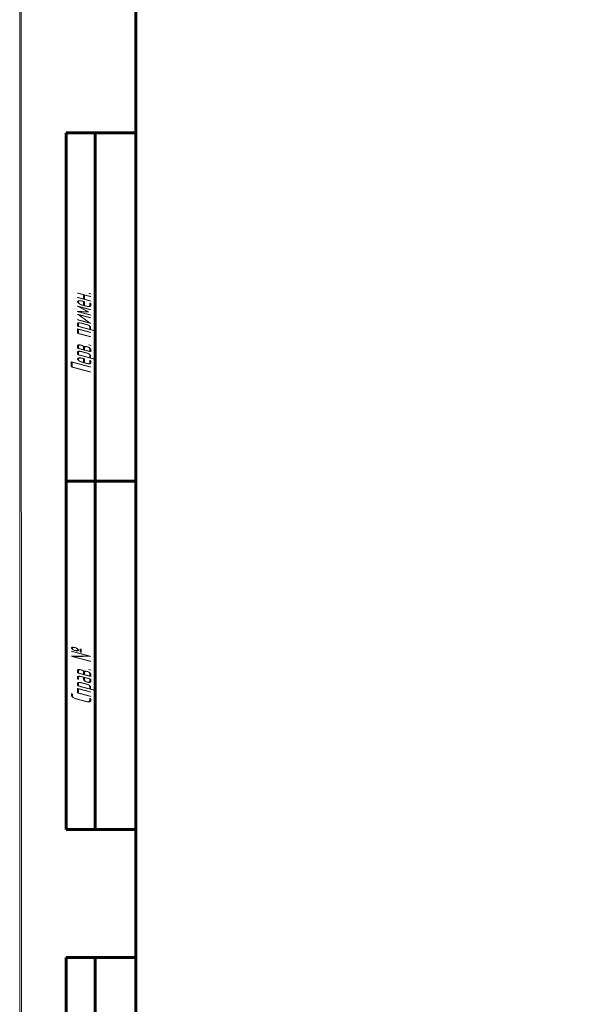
# Model space of a CAD drawing. Header units: millimetres. Extents: x 0 to 339, y 0 to 547.
# Tile 2 of 13: x 0 to 99, y 142 to 312. Entities that reach past the tile are written whole.
import ezdxf

# ---------------------------------------------------------------- set-up
doc = ezdxf.new("R2010")
doc.units = ezdxf.units.MM
for name, pattern in [('K5LT_BASIC', [0]), ('K5LT_THIN', [0]), ('K5LT_THIN_INCLUDED_TO_HATCHING', [0])]:
    doc.linetypes.add(name, pattern=pattern)
doc.layers.add('Системный слой', color=7, linetype='Continuous')
doc.layers.add('Системный слой (1)', color=251, linetype='Continuous', true_color=0x6c6c6c)
doc.styles.add('KDIMTEXTSTYLE', font='GOST_AU.SHX', dxfattribs={"width": 0.96, "oblique": 15, "height": 5})
doc.styles.add('KTEXTSTYLE', font='GOST_AU.SHX', dxfattribs={"width": 0.56, "height": 5})
doc.dimstyles.new('KDIMSTYLE (1.00)', dxfattribs={"dimtxt": 5, "dimasz": 1, "dimexe": 2, "dimexo": 0, "dimgap": 1, "dimtad": 1, "dimtxsty": 'KDIMTEXTSTYLE', "dimsah": 1, "dimcen": 0, "dimdle": 1, "dimadec": 0, "dimazin": 0, "dimtfac": 0.667, "dimtmove": 0, "dimatfit": 3, "dimfxl": 1, "dimtvp": 1, "dimtolj": 1, "dimtzin": 0, "dimarcsym": 0})

# ---------------------------------------------------------------- blocks, each defined once
blk = doc.blocks.new('U31')
at = {"layer": 'Системный слой (1)', "color": 7, "linetype": 'K5LT_THIN_INCLUDED_TO_HATCHING', "lineweight": 18, "true_color": 0xffffff}
blk.add_line((0.34567, -0.067058), (0.251196, 419.934721), dxfattribs=at)
blk = doc.blocks.new('KDIMARROW_01')
at = {"layer": 'Системный слой'}
blk.add_hatch(color=0, dxfattribs=at).paths.add_polyline_path([(-5, -0.66), (0, 0), (-5, 0.66), (-4.5, 0)])
at = {"layer": 'Системный слой', "color": 0, "linetype": 'K5LT_THIN', "lineweight": 18}
for p, q in [((-4.5, 0), (-5, 0.66)), ((-5, 0.66), (0, 0)), ((0, 0), (-5, -0.66)), ((-5, -0.66), (-4.5, 0))]:
    blk.add_line(p, q, dxfattribs=at)
at = {"layer": 'Системный слой (1)', "color": 0, "linetype": 'K5LT_THIN', "lineweight": 18}
blk.add_line((135.52, 225.53), (134.52, 225.53), dxfattribs=at)
blk = doc.blocks.new('D2')
at = {"layer": 'Defpoints', "color": 0}
for p in [(135.51801, 321.821005), (135.51801, 168.678258), (203.51801, 155.895758)]:
    blk.add_point(p, dxfattribs=at)
at = {"layer": 'Системный слой (1)', "color": 0, "lineweight": -2}
for p, q in [((135.51801, 168.678258), (135.51801, 323.821005)), ((203.51801, 155.895758), (203.51801, 323.821005)), ((202.51801, 321.821005), (136.51801, 321.821005))]:
    blk.add_line(p, q, dxfattribs=at)
blk.add_blockref('KDIMARROW_01', (203.51801, 321.821005), dxfattribs=at)
at = {"layer": 'Системный слой (1)', "color": 0, "lineweight": -2, "rotation": 180}
blk.add_blockref('KDIMARROW_01', (135.51801, 321.821005), dxfattribs=at)
at = {"layer": 'Системный слой (1)', "color": 7, "insert": (169.51801, 325.321005), "char_height": 5, "attachment_point": 5, "style": 'KDIMTEXTSTYLE'}
blk.add_mtext('\\A1;\\H5.0;\\W0.960;\\Q15;68{\\H3.335000;%%p2}', dxfattribs=at)
blk = doc.blocks.new('U32')
at = {"color": 7, "linetype": 'K5LT_THIN', "lineweight": 18, "true_color": 0xffffff}
blk.add_line((0, 0), (0, 420), dxfattribs=at)
at = {"color": 143, "linetype": 'K5LT_BASIC', "lineweight": 60, "true_color": 0x33acca}
for p, q in [((20, 5), (20, 415)), ((8, 172), (8, 292)), ((20, 292), (8, 292)), ((13, 172), (13, 292)), ((20, 232), (8, 232)), ((20, 172), (8, 172)), ((8, 5), (8, 150)), ((20, 150), (8, 150)), ((13, 5), (13, 150))]:
    blk.add_line(p, q, dxfattribs=at)
at = {"color": 7, "char_height": 3.5, "attachment_point": 1, "rotation": 90, "style": 'KTEXTSTYLE'}
for s, insert in [('\\H5.0;\\W1.000;\\Q15;\\Q15;\\W0.560;\\H3.50;Перв. примен.', (8.822406, 250.517086)), ('\\H5.0;\\W1.000;\\Q15;\\Q15;\\W0.560;\\H3.50;Справ. №', (8.822406, 193.630554))]:
    blk.add_mtext(s, dxfattribs=dict(at, insert=insert))

msp = doc.modelspace()

# ---------------------------------------------------------------- block references
msp.add_blockref('U32', (0, 0))
at = {"layer": 'Системный слой (1)'}
msp.add_blockref('U31', (0, 0), dxfattribs=at)

# ---------------------------------------------------------------- dimensions: what is measured, and where the dimension line sits
at = {"layer": 'Системный слой (1)', "color": 7}
dim = msp.add_linear_dim(base=(135.518, 321.821), p1=(203.518, 155.896), p2=(135.518, 168.678), dimstyle='KDIMSTYLE (1.00)', override={"dimexo": 0, "dimpost": '\\H5.0;\\W0.960;\\Q15;<>', "dimblk1": 'KDIMARROW_01', "dimblk2": 'KDIMARROW_01', "dimse1": 0, "dimse2": 0, "dimclrt": 7, "dimtol": 1, "dimtp": 2, "dimtm": 2, "dimtdec": 0, "dimtolj": 1}, dxfattribs=at)
dim.commit()
dim.dimension.update_dxf_attribs({"geometry": 'D2', "text_midpoint": (169.518, 321.821), "dimtype": 160})

doc.saveas('drawing.dxf')
